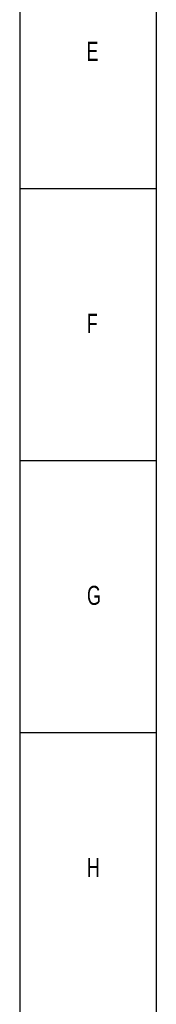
# Model space of a CAD drawing. Header units: millimetres. Extents: x 0 to 1189, y 0 to 841.
# Tile 5 of 14: x 0 to 25, y 421 to 602. Entities that reach past the tile are written whole.
import ezdxf

# ---------------------------------------------------------------- set-up
doc = ezdxf.new("R2010")
doc.units = ezdxf.units.MM
doc.layers.add('10', color=7, linetype='Continuous')
doc.layers.add('5', color=7, linetype='Continuous')
doc.styles.add('SLDTEXTSTYLE5', font='TXT', dxfattribs={"width": 0.7})

msp = doc.modelspace()

# ---------------------------------------------------------------- linework, layer by layer
at = {"layer": '5', "color": 7}
msp.add_line((0, 841), (0, 0), dxfattribs=at)
at = {"layer": '5', "color": 7, "lineweight": 25}
msp.add_line((25, 831.05), (25, 10), dxfattribs=at)
at = {"layer": '5'}
for p, q in [((0, 570.5), (25, 570.5)), ((0, 520.5), (25, 520.5)), ((0, 470.5), (25, 470.5))]:
    msp.add_line(p, q, dxfattribs=at)

# ---------------------------------------------------------------- texts
at = {"layer": '10', "char_height": 3.5, "attachment_point": 2, "style": 'SLDTEXTSTYLE5'}
for s, insert in [('E', (13.32, 597.48)), ('F', (13.28, 547.48)), ('G', (13.59, 497.48)), ('H', (13.48, 447.48))]:
    msp.add_mtext(s, dxfattribs=dict(at, insert=insert))

doc.saveas('drawing.dxf')
